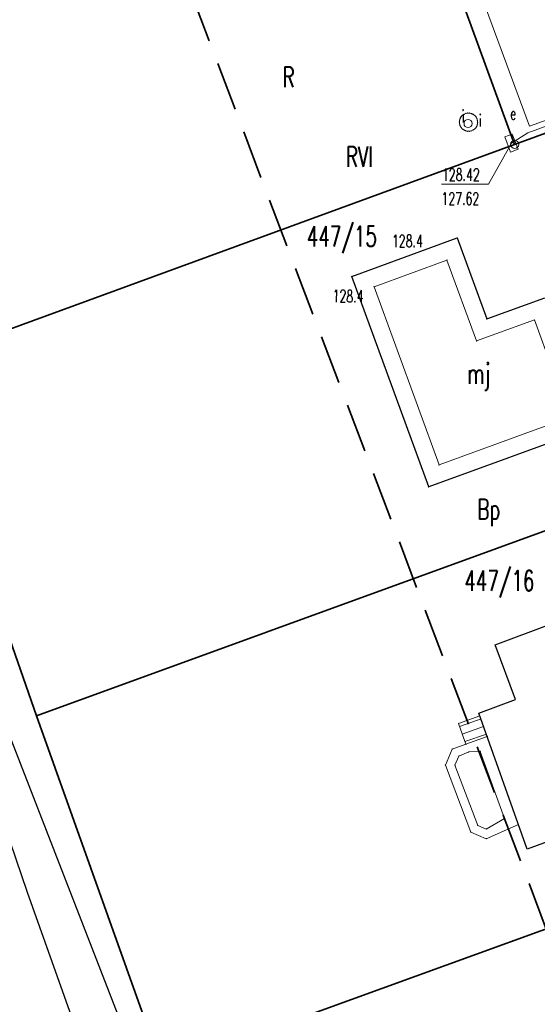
# Model space of a CAD drawing. Header units: metres. Extents: x 0 to 6486189, y 0 to 5958420.
# Tile 14 of 24: x 6485706 to 6485737, y 5958257 to 5958317. Entities that reach past the tile are written whole.
import ezdxf
from ezdxf import colors
from ezdxf.entities.mleader import LeaderData, LeaderLine
from ezdxf.math import Vec2, Vec3

# ---------------------------------------------------------------- set-up
doc = ezdxf.new("R2010")
doc.units = ezdxf.units.M
doc.header["$MEASUREMENT"] = 0
doc.linetypes.add('L_0_04', pattern=[1.5, 1, -0.5])
doc.layers.get('0').update_dxf_attribs({"color": 8, "linetype": 'CONTINUOUS', "lineweight": 13})
for name, color, linetype, lineweight in [('209_OPIS_KONTURU_KLASYFIKACYJNEGO', 8, 'CONTINUOUS', 13), ('210_OZNACZENIE_UzYTKU', 8, 'CONTINUOUS', 13), ('211_NR_DZIAlKI', 7, 'CONTINUOUS', 25), ('217_GRANICA_KONTURU_KLASYFIKCYJNEGO', 8, 'CONTINUOUS', 13), ('218_GRANICA_UzYTKU', 8, 'CONTINUOUS', 13), ('219_LINIA_GRANICY', 3, 'CONTINUOUS', 35), ('312_BUDYNEK__POWIERZCHNIA_', 8, 'CONTINUOUS', 30), ('312_NUMER_EWIDENCYJNY_BUDYNKU_ATR124', 8, 'CONTINUOUS', 13), ('352_SCHODY__POWIERZCHNIA_', 8, 'CONTINUOUS', 13), ('Budynek_w_budowie__powierzchnia_', 8, 'CONTINUOUS', 20), ('E_proj_opisy_ośw.', 7, 'CONTINUOUS', 13), ('JEZDNIA__POWIERZCHNIA_', 8, 'CONTINUOUS', 25), ('PRZEWoD_ELEKTROENERGETYCZNY__LINIA_', 1, 'CONTINUOUS', 13), ('PRZEWoD_TELEKOMUNIKACYJNY__LINIA_', 30, 'CONTINUOUS', 13), ('PUNKT_O_OKREsLONEJ_WYSOKOsCI__SIEc_ELEKTROENERGETYCZNA__ATR2', 1, 'CONTINUOUS', 13), ('PUNKT_O_OKREsLONEJ_WYSOKOsCI__SIEc_ELEKTROENERGETYCZNA__ATR3', 1, 'CONTINUOUS', 13), ('PUNKT_WYSOKOsCIOWY_NATURALNY_ATR2', 8, 'CONTINUOUS', 13), ('szafa_elektroenergetyczna__punkt_', 1, 'CONTINUOUS', 13), ('SZAFA_ELEKTROENERGETYCZNA__PUNKT__ATR17', 1, 'CONTINUOUS', 13), ('taras__powierzchnia_', 8, 'CONTINUOUS', 13), ('WlAZ___SIEC_INNA__POWIERZCHNIA_', 8, 'CONTINUOUS', 13), ('WlAZ___SIEC_INNA__POWIERZCHNIA__ATR17', 8, 'CONTINUOUS', 13), ('wlaz_okragly___siec_inna__punkt_', 8, 'CONTINUOUS', 13), ('WlAZ_OKRaGlY___SIEC_INNA__PUNKT__ATR17', 8, 'CONTINUOUS', 13), ('ZAKRES', 190, 'L_0_04', 35)]:
    doc.layers.add(name, color=color, linetype=linetype, lineweight=lineweight)
doc.styles.add('Narrow', font='ARIALN.TTF', dxfattribs={"height": 2})
doc.styles.get("Standard").update_dxf_attribs({"font": 'simplex.shx'})

# ---------------------------------------------------------------- blocks, each defined once
blk = doc.blocks.new('GRT')
at = {"color": 0, "linetype": 'Continuous', "lineweight": 18}
blk.add_circle((0, 0), 0.5, dxfattribs=at)
blk = doc.blocks.new('_None')

msp = doc.modelspace()

# ---------------------------------------------------------------- linework, layer by layer
at = {"layer": '217_GRANICA_KONTURU_KLASYFIKCYJNEGO', "flags": 128}
for points in [[(6485736.1, 5958309.53), (6485727.39, 5958333.38)], [(6485736.1, 5958309.53), (6485741.27, 5958311.41)], [(6485699.09, 5958296), (6485736.1, 5958309.53)], [(6485706.66, 5958274.35), (6485699.09, 5958296)], [(6485714.38, 5958252.65), (6485706.66, 5958274.35)]]:
    msp.add_lwpolyline(points, dxfattribs=at)
at = {"layer": '218_GRANICA_UzYTKU', "flags": 128}
for points in [[(6485736.1, 5958309.53), (6485727.39, 5958333.38)], [(6485741.27, 5958311.41), (6485736.1, 5958309.53)], [(6485699.09, 5958296), (6485736.1, 5958309.53)], [(6485706.66, 5958274.35), (6485699.09, 5958296)], [(6485706.66, 5958274.35), (6485749.15, 5958289.81)], [(6485714.38, 5958252.65), (6485706.66, 5958274.35)], [(6485757.07, 5958268.14), (6485714.38, 5958252.65)]]:
    msp.add_lwpolyline(points, dxfattribs=at)
at = {"layer": '219_LINIA_GRANICY', "flags": 128}
for points in [[(6485736.1, 5958309.53), (6485727.39, 5958333.38)], [(6485741.27, 5958311.41), (6485736.1, 5958309.53)], [(6485736.1, 5958309.53), (6485699.09, 5958296)], [(6485699.09, 5958296), (6485706.66, 5958274.35)], [(6485749.15, 5958289.81), (6485706.66, 5958274.35)], [(6485706.66, 5958274.35), (6485714.38, 5958252.65)], [(6485757.07, 5958268.14), (6485714.38, 5958252.65)]]:
    msp.add_lwpolyline(points, dxfattribs=at)
at = {"layer": '312_BUDYNEK__POWIERZCHNIA_', "flags": 128}
for points in [[(6485726.08, 5958301.4), (6485732.56, 5958303.77)], [(6485732.56, 5958303.77), (6485734.38, 5958298.79)], [(6485730.81, 5958288.44), (6485726.08, 5958301.4)], [(6485734.38, 5958298.79), (6485737.95, 5958300.09)], [(6485740.86, 5958292.11), (6485730.81, 5958288.44)], [(6485734.9, 5958278.73), (6485741.6, 5958281.22)], [(6485736.15, 5958275.36), (6485734.9, 5958278.73)], [(6485733.9, 5958274.52), (6485736.15, 5958275.36)], [(6485736.87, 5958266.15), (6485733.9, 5958274.52)], [(6485747.86, 5958270.16), (6485736.87, 5958266.15)]]:
    msp.add_lwpolyline(points, dxfattribs=at)
at = {"layer": '352_SCHODY__POWIERZCHNIA_', "flags": 128}
for points in [[(6485734.41, 5958273.08), (6485733.1, 5958272.6), (6485732.64, 5958273.88), (6485733.96, 5958274.35)], [(6485734.41, 5958273.08), (6485733.1, 5958272.6), (6485732.64, 5958273.88), (6485733.96, 5958274.35)], [(6485732.71, 5958273.7), (6485734.03, 5958274.16)], [(6485732.87, 5958273.23), (6485734.19, 5958273.69)], [(6485733.04, 5958272.76), (6485734.36, 5958273.22)]]:
    msp.add_lwpolyline(points, dxfattribs=at)
at = {"layer": 'Budynek_w_budowie__powierzchnia_', "flags": 128}
msp.add_lwpolyline([(6485727.44, 5958300.77), (6485731.93, 5958302.41), (6485733.75, 5958297.43), (6485737.32, 5958298.73), (6485739.5, 5958292.74), (6485731.44, 5958289.8)], close=True, dxfattribs=at)
at = {"layer": 'Budynek_w_budowie__powierzchnia_'}
for p in [(6485732.56, 5958303.77), (6485731.93, 5958302.41), (6485726.08, 5958301.4), (6485727.44, 5958300.77), (6485734.38, 5958298.79), (6485737.32, 5958298.73), (6485733.75, 5958297.43), (6485731.44, 5958289.8), (6485730.81, 5958288.44)]:
    msp.add_point(p, dxfattribs=at)
at = {"layer": 'JEZDNIA__POWIERZCHNIA_', "flags": 128}
msp.add_lwpolyline([(6485725.2, 5958208.46), (6485720.25, 5958223.23), (6485714.34, 5958240.28), (6485706.1, 5958263.47), (6485702.57, 5958273.79), (6485704.57, 5958274.18), (6485712.2, 5958254.56), (6485720.69, 5958229.56), (6485729.11, 5958205.11), (6485735.24, 5958187.6), (6485737.12, 5958183.9)], dxfattribs=at)
at = {"layer": 'PRZEWoD_ELEKTROENERGETYCZNY__LINIA_', "flags": 128}
msp.add_lwpolyline([(6485749.66, 5958289.89), (6485741.61, 5958311.97), (6485736.91, 5958310.24), (6485735.9, 5958309.61)], dxfattribs=at)
at = {"layer": 'PRZEWoD_TELEKOMUNIKACYJNY__LINIA_', "flags": 128}
msp.add_lwpolyline([(6485672.08, 5958376.56), (6485672.65, 5958374.87), (6485675.7, 5958370.95), (6485675.36, 5958366.31), (6485691.27, 5958321.1), (6485727.95, 5958335.15), (6485737.01, 5958310.65), (6485741.3, 5958312.2), (6485749.79, 5958289.93), (6485772.34, 5958230.67), (6485780.38, 5958206.7)], dxfattribs=at)
at = {"layer": 'PUNKT_O_OKREsLONEJ_WYSOKOsCI__SIEc_ELEKTROENERGETYCZNA__ATR2', "flags": 128}
msp.add_lwpolyline([(6485735.9, 5958309.61), (6485734.48, 5958307.09), (6485731.59, 5958307.09)], dxfattribs=at)
at = {"layer": 'szafa_elektroenergetyczna__punkt_', "flags": 128}
for points in [[(6485735.49, 5958309.99), (6485735.95, 5958310.17)], [(6485735.95, 5958310.17), (6485736.31, 5958309.23)], [(6485735.49, 5958309.99), (6485735.85, 5958309.05)], [(6485735.85, 5958309.05), (6485736.31, 5958309.23)]]:
    msp.add_lwpolyline(points, dxfattribs=at)
at = {"layer": 'taras__powierzchnia_', "flags": 128}
for points in [[(6485734.41, 5958273.08), (6485736.33, 5958267.66), (6485734.35, 5958266.78), (6485733.4, 5958267.19), (6485731.84, 5958271.32), (6485732.26, 5958272.3), (6485733.1, 5958272.6)], [(6485733.98, 5958272.16), (6485735.48, 5958268.03), (6485734.35, 5958267.38), (6485733.83, 5958267.6), (6485732.42, 5958271.31), (6485732.67, 5958271.87), (6485733.27, 5958272.13)]]:
    msp.add_lwpolyline(points, close=True, dxfattribs=at)
at = {"layer": 'taras__powierzchnia_'}
for p in [(6485734.41, 5958273.08), (6485733.1, 5958272.6), (6485732.26, 5958272.3), (6485732.67, 5958271.87), (6485733.27, 5958272.13), (6485733.98, 5958272.16), (6485731.84, 5958271.32), (6485732.42, 5958271.31), (6485735.48, 5958268.03), (6485736.33, 5958267.66), (6485733.4, 5958267.19), (6485733.83, 5958267.6), (6485734.35, 5958267.38), (6485734.35, 5958266.78)]:
    msp.add_point(p, dxfattribs=at)
at = {"layer": 'WlAZ___SIEC_INNA__POWIERZCHNIA_', "flags": 128}
msp.add_lwpolyline([(6485733.19, 5958310.34), (6485733.08, 5958310.37), (6485732.97, 5958310.42), (6485732.87, 5958310.49), (6485732.8, 5958310.58), (6485732.74, 5958310.68), (6485732.71, 5958310.79), (6485732.7, 5958310.91), (6485732.71, 5958311.03), (6485732.75, 5958311.14), (6485732.81, 5958311.24), (6485732.89, 5958311.33), (6485732.99, 5958311.39), (6485733.1, 5958311.44), (6485733.21, 5958311.46), (6485733.33, 5958311.46), (6485733.44, 5958311.43), (6485733.55, 5958311.38), (6485733.65, 5958311.31), (6485733.72, 5958311.22), (6485733.78, 5958311.12), (6485733.81, 5958311.01), (6485733.82, 5958310.89), (6485733.81, 5958310.77), (6485733.77, 5958310.66), (6485733.71, 5958310.56), (6485733.63, 5958310.47), (6485733.53, 5958310.41), (6485733.42, 5958310.36), (6485733.31, 5958310.34)], dxfattribs=at)
msp.add_lwpolyline([(6485733.19, 5958310.34), (6485733.08, 5958310.37), (6485732.97, 5958310.42), (6485732.87, 5958310.49), (6485732.8, 5958310.58), (6485732.74, 5958310.68), (6485732.71, 5958310.79), (6485732.7, 5958310.91), (6485732.71, 5958311.03), (6485732.75, 5958311.14), (6485732.81, 5958311.24), (6485732.89, 5958311.33), (6485732.99, 5958311.39), (6485733.1, 5958311.44), (6485733.21, 5958311.46), (6485733.33, 5958311.46), (6485733.44, 5958311.43), (6485733.55, 5958311.38), (6485733.65, 5958311.31), (6485733.72, 5958311.22), (6485733.78, 5958311.12), (6485733.81, 5958311.01), (6485733.82, 5958310.89), (6485733.81, 5958310.77), (6485733.77, 5958310.66), (6485733.71, 5958310.56), (6485733.63, 5958310.47), (6485733.53, 5958310.41), (6485733.42, 5958310.36), (6485733.31, 5958310.34)], close=True, dxfattribs=at)
at = {"layer": 'WlAZ___SIEC_INNA__POWIERZCHNIA_'}
for p in [(6485732.89, 5958311.33), (6485732.99, 5958311.39), (6485733.1, 5958311.44), (6485733.21, 5958311.46), (6485733.33, 5958311.46), (6485733.44, 5958311.43), (6485733.55, 5958311.38), (6485733.65, 5958311.31), (6485732.7, 5958310.91), (6485732.71, 5958311.03), (6485732.71, 5958310.79), (6485732.74, 5958310.68), (6485732.75, 5958311.14), (6485732.81, 5958311.24), (6485733.72, 5958311.22), (6485733.77, 5958310.66), (6485733.78, 5958311.12), (6485733.81, 5958311.01), (6485733.81, 5958310.77), (6485733.82, 5958310.89), (6485732.8, 5958310.58), (6485732.87, 5958310.49), (6485732.97, 5958310.42), (6485733.08, 5958310.37), (6485733.19, 5958310.34), (6485733.31, 5958310.34), (6485733.42, 5958310.36), (6485733.53, 5958310.41), (6485733.63, 5958310.47), (6485733.71, 5958310.56)]:
    msp.add_point(p, dxfattribs=at)
at = {"layer": 'wlaz_okragly___siec_inna__punkt_'}
msp.add_circle((6485733.23, 5958310.82), 0.25, dxfattribs=at)
at = {"layer": 'ZAKRES', "ltscale": 3, "flags": 128}
msp.add_lwpolyline([(6485774.1, 5958196.1), (6485811.9, 5958209.1), (6485760.1, 5958357.9), (6485716, 5958341.7), (6485708.4, 5958339.3), (6485764.3, 5958192.1)], close=True, dxfattribs=at)

# ---------------------------------------------------------------- block references
at = {"xscale": 0.5, "yscale": 0.5, "zscale": 0.5}
msp.add_blockref('GRT', (6485736.1, 5958309.53), dxfattribs=at)

# ---------------------------------------------------------------- texts
at = {"layer": '209_OPIS_KONTURU_KLASYFIKACYJNEGO', "width": 0.66}
msp.add_text('RVI', height=1.25, dxfattribs=at).set_placement((6485725.7, 5958308.15))
at = {"layer": '210_OZNACZENIE_UzYTKU', "width": 0.66}
for s, p in [('R', (6485721.8, 5958313.05)), ('Bp', (6485733.8, 5958286.45))]:
    msp.add_text(s, height=1.25, dxfattribs=at).set_placement(p)
at = {"layer": '211_NR_DZIAlKI', "width": 0.66}
for s, p in [('447/15', (6485723.3, 5958303.25)), ('447/16', (6485733, 5958282.05))]:
    msp.add_text(s, height=1.25, dxfattribs=at).set_placement(p)
at = {"layer": '312_NUMER_EWIDENCYJNY_BUDYNKU_ATR124', "width": 0.66}
msp.add_text('mj', height=1.25, dxfattribs=at).set_placement((6485733.17, 5958294.8))
at = {"layer": 'PUNKT_O_OKREsLONEJ_WYSOKOsCI__SIEc_ELEKTROENERGETYCZNA__ATR2', "width": 0.66}
msp.add_text('128.42', height=0.75, dxfattribs=at).set_placement((6485731.62, 5958307.29))
at = {"layer": 'PUNKT_O_OKREsLONEJ_WYSOKOsCI__SIEc_ELEKTROENERGETYCZNA__ATR3', "width": 0.66}
msp.add_text('127.62', height=0.75, dxfattribs=at).set_placement((6485731.59, 5958305.82))
at = {"layer": 'PUNKT_WYSOKOsCIOWY_NATURALNY_ATR2', "width": 0.66}
msp.add_text('128.4', height=0.75, dxfattribs=at).set_placement((6485728.54, 5958303.21))
msp.add_text('128.4', height=0.75, rotation=359.2, dxfattribs=at).set_placement((6485724.88, 5958299.83))
at = {"layer": 'SZAFA_ELEKTROENERGETYCZNA__PUNKT__ATR17', "width": 0.66}
msp.add_text('e', height=0.75, dxfattribs=at).set_placement((6485735.82, 5958311.06))
at = {"layer": 'WlAZ___SIEC_INNA__POWIERZCHNIA__ATR17', "width": 0.66}
msp.add_text('i', height=0.75, dxfattribs=at).set_placement((6485733.9, 5958310.63))
at = {"layer": 'WlAZ_OKRaGlY___SIEC_INNA__PUNKT__ATR17', "width": 0.66}
msp.add_text('i', height=0.75, dxfattribs=at).set_placement((6485732.84, 5958310.89))

# ---------------------------------------------------------------- next in the draw order: leaders
at = {"layer": 'E_proj_opisy_ośw.', "color": 10}
ml = msp.add_multileader_mtext('Standard', dxfattribs=at)
ml.set_content('\\A1;LT 201', color=10, style='Narrow')
ml.set_leader_properties(color=256)
ml.set_arrow_properties(name='NONE')
ml.build(insert=Vec2(0, 0))
ml.multileader.update_dxf_attribs({"leader_type": 0, "has_dogleg": 0, "has_text_frame": 1, "text_left_attachment_type": 3, "dogleg_length": 0.36, "arrow_head_size": 0, "scale": 0.7})
ctx = ml.context
ctx.base_point, ctx.scale, ctx.char_height, ctx.arrow_head_size, ctx.landing_gap_size, ctx.plane_origin = Vec3(6485762.577, 5958281.577), 0.7, 1.2, 0, 0.42, Vec3(6486612.776, 5958178.347)
ctx.left_attachment = 3
notes = []
notes.append((ctx, [(0, (0, 0, 0), (0, 0), (1, 0), 1, [])]))
ctx.mtext.insert, ctx.mtext.line_spacing_factor, ctx.mtext.flow_direction = Vec3(6485762.997, 5958282.192), 0.266667, 5
ctx.mtext.has_bg_fill, ctx.mtext.bg_color, ctx.mtext.bg_scale_factor, ctx.mtext.bg_transparency, ctx.mtext.use_window_bg_color = 1, -1073741824, 1.5, 0, 1
for ctx, leaders in notes:
    for number, flags, end, landing, length, lines in leaders:
        leader = LeaderData()
        leader.index, (leader.has_last_leader_line, leader.has_dogleg_vector, leader.attachment_direction) = number, flags
        leader.last_leader_point, leader.dogleg_vector, leader.dogleg_length = Vec3(end), Vec3(landing), length
        for number, points, colour, breaks in lines:
            line = LeaderLine()
            line.index, line.vertices, line.color, line.breaks = number, Vec3.list(points), colors.encode_raw_color(colour), breaks
            leader.lines.append(line)
        ctx.leaders.append(leader)

# ---------------------------------------------------------------- next in the draw order: leaders
ml = msp.add_multileader_mtext('Standard', dxfattribs=at)
ml.set_content('\\A1;LT 202', color=10, style='Narrow')
ml.set_leader_properties(color=256)
ml.set_arrow_properties(name='NONE')
ml.build(insert=Vec2(0, 0))
ml.multileader.update_dxf_attribs({"leader_type": 0, "has_dogleg": 0, "has_text_frame": 1, "text_left_attachment_type": 3, "dogleg_length": 0.36, "arrow_head_size": 0, "scale": 0.7})
ctx = ml.context
ctx.base_point, ctx.scale, ctx.char_height, ctx.arrow_head_size, ctx.landing_gap_size, ctx.plane_origin = Vec3(6485751.224, 5958313.489), 0.7, 1.2, 0, 0.42, Vec3(6486601.424, 5958210.259)
ctx.left_attachment = 3
notes = []
notes.append((ctx, [(0, (0, 0, 0), (0, 0), (1, 0), 1, [])]))
ctx.mtext.insert, ctx.mtext.line_spacing_factor, ctx.mtext.flow_direction = Vec3(6485751.644, 5958314.104), 0.266667, 5
ctx.mtext.has_bg_fill, ctx.mtext.bg_color, ctx.mtext.bg_scale_factor, ctx.mtext.bg_transparency, ctx.mtext.use_window_bg_color = 1, -1073741824, 1.5, 0, 1
for ctx, leaders in notes:
    for number, flags, end, landing, length, lines in leaders:
        leader = LeaderData()
        leader.index, (leader.has_last_leader_line, leader.has_dogleg_vector, leader.attachment_direction) = number, flags
        leader.last_leader_point, leader.dogleg_vector, leader.dogleg_length = Vec3(end), Vec3(landing), length
        for number, points, colour, breaks in lines:
            line = LeaderLine()
            line.index, line.vertices, line.color, line.breaks = number, Vec3.list(points), colors.encode_raw_color(colour), breaks
            leader.lines.append(line)
        ctx.leaders.append(leader)

# ---------------------------------------------------------------- next in the draw order: leaders
ml = msp.add_multileader_mtext('Standard', dxfattribs=at)
ml.set_content('\\A1;LT 203', color=10, style='Narrow')
ml.set_leader_properties(color=256)
ml.set_arrow_properties(name='NONE')
ml.build(insert=Vec2(0, 0))
ml.multileader.update_dxf_attribs({"leader_type": 0, "has_dogleg": 0, "has_text_frame": 1, "text_left_attachment_type": 3, "dogleg_length": 0.36, "arrow_head_size": 0, "scale": 0.7})
ctx = ml.context
ctx.base_point, ctx.scale, ctx.char_height, ctx.arrow_head_size, ctx.landing_gap_size, ctx.plane_origin = Vec3(6485746.959, 5958341.561), 0.7, 1.2, 0, 0.42, Vec3(6486581.605, 5958235.183)
ctx.left_attachment = 3
notes = []
notes.append((ctx, [(0, (0, 0, 0), (0, 0), (1, 0), 1, [])]))
ctx.mtext.insert, ctx.mtext.line_spacing_factor, ctx.mtext.flow_direction = Vec3(6485747.379, 5958342.176), 0.266667, 5
ctx.mtext.has_bg_fill, ctx.mtext.bg_color, ctx.mtext.bg_scale_factor, ctx.mtext.bg_transparency, ctx.mtext.use_window_bg_color = 1, -1073741824, 1.5, 0, 1
for ctx, leaders in notes:
    for number, flags, end, landing, length, lines in leaders:
        leader = LeaderData()
        leader.index, (leader.has_last_leader_line, leader.has_dogleg_vector, leader.attachment_direction) = number, flags
        leader.last_leader_point, leader.dogleg_vector, leader.dogleg_length = Vec3(end), Vec3(landing), length
        for number, points, colour, breaks in lines:
            line = LeaderLine()
            line.index, line.vertices, line.color, line.breaks = number, Vec3.list(points), colors.encode_raw_color(colour), breaks
            leader.lines.append(line)
        ctx.leaders.append(leader)

doc.saveas('drawing.dxf')
